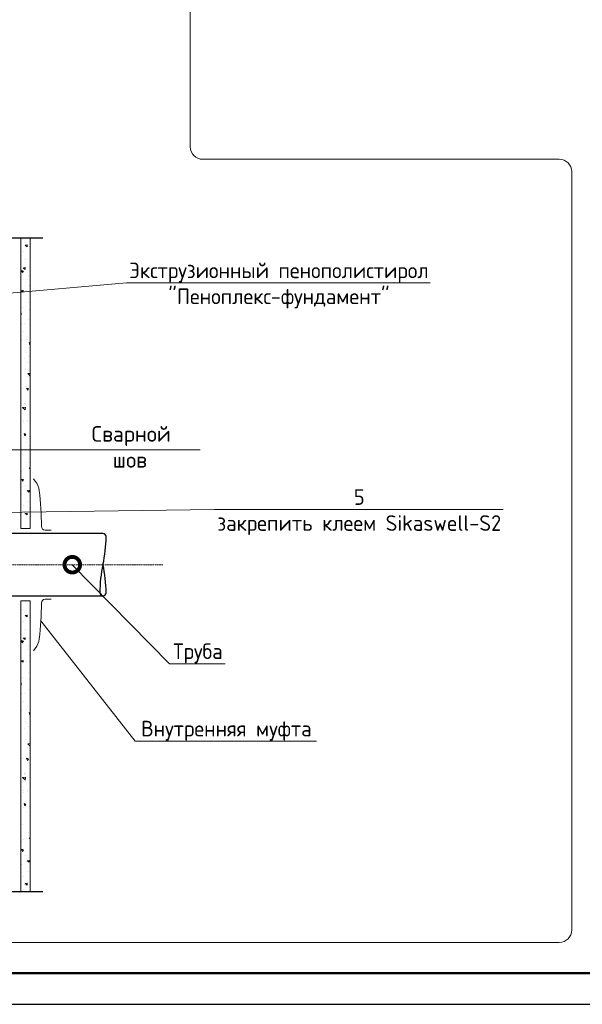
# Model space of a CAD drawing. Header units: millimetres. Extents: x 0 to 21000, y 0 to 14850.
# Tile 11 of 56: x 6900 to 11414, y 0 to 7898. Entities that reach past the tile are written whole.
import ezdxf

# ---------------------------------------------------------------- set-up
doc = ezdxf.new("R2010")
doc.units = ezdxf.units.MM
doc.linetypes.add('ACAD_ISO10W100', pattern=[18, 12, -3, 0, -3])
for name, color, linetype, lineweight in [('Standard', 7, 'Continuous', 25), ('TN-БЕТОН', 251, 'Continuous', 30), ('Надписи', 7, 'Continuous', 25), ('Общий01', 7, 'Continuous', 13)]:
    doc.layers.add(name, color=color, linetype=linetype, lineweight=lineweight)
doc.layers.add('TN-АННОТАЦИИ', color=7, linetype='Continuous', lineweight=20, true_color=0x000000)
doc.styles.add('GOST-2.304_Type-B', font='GOST_Common.ttf')
doc.styles.add('TN-Текст', font='isocpeur.ttf')

msp = doc.modelspace()

# ---------------------------------------------------------------- linework, layer by layer
at = {"color": 7, "linetype": 'Continuous'}
for p, q in [((5465, 6148.6), (7085.2, 6148.6)), ((5465, 904.2), (7085.2, 904.2))]:
    msp.add_line(p, q, dxfattribs=at)
at = {"color": 7, "lineweight": 15}
for p, q in [((7010.2, 4216.3), (7024.7, 4197.8)), ((7103.5, 3803.5), (7152.2, 3802.8)), ((7103.5, 3249.3), (7152.2, 3250)), ((7010.2, 2836.4), (7024.7, 2854.9))]:
    msp.add_line(p, q, dxfattribs=at)
at = {"color": 7, "lineweight": 30, "ltscale": 3}
for p, q in [((7568.3, 3776.4), (2073.2, 3776.4)), ((2073.2, 3276.4), (7568.3, 3276.4))]:
    msp.add_line(p, q, dxfattribs=at)
at = {"color": 7, "linetype": 'ACAD_ISO10W100', "lineweight": 9}
msp.add_line((8049.6, 3526.4), (1876.6, 3526.4), dxfattribs=at)
at = {"color": 7, "linetype": 'ByBlock', "const_width": 125}
msp.add_lwpolyline([(7322.3, 3510.8, 1), (7322.3, 3542, 1)], format="xyb", close=True, dxfattribs=at)
at = {"color": 7, "lineweight": 15}
for centre, radius, start, end in [((6902.3, 4101.8), 155.6, 7.03519, 38.08558), ((4670, 3826.4), 2404.7, 0.17224, 7.03519), ((7105, 3833.7), 30.2, 180.17224, 267.08209), ((7105, 3219.1), 30.2, 92.91791, 179.82776), ((4670, 3226.4), 2404.7, 352.96481, 359.82776), ((6902.3, 2950.9), 155.6, 321.91442, 352.96481)]:
    msp.add_arc(centre, radius, start, end, dxfattribs=at)
at = {"color": 7, "linetype": 'Continuous'}
for centre, radius, start, end in [((7568.3, 3751.4), 25, 0, 90), ((6568.3, 3751.4), 1025, 347.31962, 0), ((8568.3, 3301.4), 1025, 167.31962, 180), ((6568.3, 3301.4), 1025, 0, 12.68038), ((6568.3, 3301.4), 1025, 0, 12.68038), ((7568.3, 3301.4), 25, 180, 0), ((7568.3, 3301.4), 25, 270, 0)]:
    msp.add_arc(centre, radius, start, end, dxfattribs=at)
at = {"layer": 'Standard', "color": 7, "linetype": 'Continuous', "lineweight": 50, "transparency": 33554687}
msp.add_line((20750, 250), (1000, 250), dxfattribs=at)
at = {"layer": 'Standard', "color": 7, "linetype": 'Continuous', "lineweight": 25, "transparency": 33554687}
msp.add_line((0, 0), (21000, 0), dxfattribs=at)
at = {"layer": 'TN-АННОТАЦИИ', "color": 7}
for p, q in [((5153.1, 4448.9), (7163.3, 4448.9)), ((7163.3, 4448.9), (7204.2, 4448.9)), ((7204.2, 4448.9), (8347.9, 4448.9))]:
    msp.add_line(p, q, dxfattribs=at)
at = {"layer": 'TN-БЕТОН', "color": 7, "lineweight": 20}
for p, q in [((6910.2, 6148.6), (6910.2, 3816.4)), ((6985.2, 3816.4), (6985.2, 6148.6)), ((6910.2, 3816.4), (6985.2, 3816.4)), ((6985.2, 3236.4), (6910.2, 3236.4)), ((6910.2, 3236.4), (6910.2, 904.2)), ((6985.2, 904.2), (6985.2, 3236.4))]:
    msp.add_line(p, q, dxfattribs=at)
at = {"layer": 'TN-БЕТОН', "color": 7, "linetype": 'Continuous', "lineweight": 9}
for p, q in [((6921.6, 6134.5), (6921.6, 6134.5)), ((6934.8, 6109.2), (6934.8, 6109.2)), ((6959.8, 6077), (6945.2, 6089.2)), ((6961.2, 6091.5), (6945.3, 6088.6)), ((6959.8, 6077), (6961.1, 6092.2)), ((6934.3, 6038.3), (6934.3, 6038.3)), ((6942.7, 5974.7), (6942.7, 5974.7)), ((6952.6, 5978.8), (6952.6, 5978.8)), ((6921, 5869.6), (6914.1, 5887.4)), ((6929.5, 5882.2), (6914.1, 5887.4)), ((6921, 5869.6), (6929.5, 5882.2)), ((6928, 5870.3), (6928, 5870.3)), ((6943.8, 5894.8), (6929.2, 5907.1)), ((6945.3, 5909.3), (6929.4, 5906.4)), ((6943.8, 5894.8), (6945.2, 5910)), ((6971.7, 5846.9), (6971.7, 5846.9)), ((6985.1, 5903.4), (6985.1, 5903.4)), ((6963.8, 5814.3), (6963.8, 5814.3)), ((6979.4, 5767.8), (6979.4, 5767.8)), ((6927.9, 5712.6), (6913.3, 5724.9)), ((6929.3, 5727.1), (6913.4, 5724.2)), ((6927.9, 5712.6), (6929.2, 5727.8)), ((6953.4, 5722.2), (6953.4, 5722.2)), ((6976.4, 5718.1), (6976.4, 5718.1)), ((6973.7, 5632.2), (6973.7, 5632.2)), ((6984.8, 5654.5), (6984.8, 5654.5)), ((6913.4, 5544.9), (6910.2, 5544.4)), ((6912, 5530.4), (6910.2, 5531.9)), ((6912, 5530.4), (6913.3, 5545.6)), ((6921.3, 5591.3), (6921.3, 5591.3)), ((6978.8, 5574), (6978.8, 5574)), ((6918.4, 5464.8), (6918.4, 5464.8)), ((6940.3, 5459.4), (6940.3, 5459.4)), ((6968, 5496.6), (6968, 5496.6)), ((6926.8, 5401.2), (6926.8, 5401.2)), ((6915.4, 5328.9), (6915.4, 5328.9)), ((6956.6, 5331.1), (6956.6, 5331.1)), ((6962.2, 5361), (6962.2, 5361)), ((6982.5, 5291.1), (6975.7, 5308.9)), ((6985.2, 5305.7), (6975.7, 5308.9)), ((6982.5, 5291.1), (6985.2, 5295.1)), ((6947.9, 5240.8), (6947.9, 5240.8)), ((6956.5, 5225.5), (6956.5, 5225.5)), ((6940.8, 5180.8), (6940.8, 5180.8)), ((6960.6, 5144.6), (6960.6, 5144.6)), ((6974.5, 5200.6), (6974.5, 5200.6)), ((6950.8, 5089.9), (6950.8, 5089.9)), ((6985.2, 5061.4), (6965.6, 5059.1)), ((6985.2, 5040.4), (6965.6, 5059.2)), ((6968.9, 5081), (6968.9, 5081)), ((6966.2, 5032.6), (6966.2, 5032.6)), ((6910.4, 4971.8), (6910.4, 4971.8)), ((6925.2, 4943.5), (6925.2, 4943.5)), ((6945, 4954.3), (6945, 4954.3)), ((6962.2, 4926.1), (6955.4, 4943.9)), ((6970.7, 4938.7), (6955.4, 4943.9)), ((6962.2, 4926.1), (6970.7, 4938.8)), ((6910.9, 4827.6), (6910.9, 4827.6)), ((6935.9, 4823.6), (6935.9, 4823.6)), ((6939.3, 4818.7), (6939.3, 4818.7)), ((6944.2, 4768.4), (6923.5, 4788.2)), ((6947.7, 4790.8), (6923.6, 4788)), ((6943.1, 4813.1), (6943.1, 4813.1)), ((6943.9, 4768.3), (6947.4, 4790.9)), ((6932, 4667.2), (6932, 4667.2)), ((6933.6, 4683.1), (6933.6, 4683.1)), ((6961.3, 4675.5), (6961.3, 4675.5)), ((6962.1, 4681.2), (6962.1, 4681.2)), ((6927.9, 4547.5), (6927.9, 4547.5)), ((6941.9, 4561.1), (6935, 4578.9)), ((6950.4, 4573.7), (6935, 4578.9)), ((6941.9, 4561.1), (6950.4, 4573.7)), ((6944.7, 4571), (6944.7, 4571)), ((6953.1, 4507.4), (6953.1, 4507.4)), ((6978.4, 4552.9), (6978.4, 4552.9)), ((6911.7, 4425.5), (6911.7, 4425.5)), ((6922.1, 4411.9), (6922.1, 4411.9)), ((6974.2, 4347), (6974.2, 4347)), ((6916.4, 4276.3), (6916.4, 4276.3)), ((6930.8, 4293.6), (6930.8, 4293.6)), ((6985.2, 4295.6), (6976.8, 4302.6)), ((6985.2, 4303.5), (6977, 4302)), ((6921.5, 4196.1), (6914.7, 4213.8)), ((6930, 4208.7), (6914.7, 4213.8)), ((6921.5, 4196.1), (6930, 4208.7)), ((6910.7, 4140.7), (6910.7, 4140.7)), ((6947, 4165.3), (6947, 4165.3)), ((6975.5, 4108.2), (6960.9, 4120.5)), ((6977, 4122.7), (6961, 4119.8)), ((6975.5, 4108.2), (6976.8, 4123.4)), ((6911.5, 4093.5), (6911.5, 4093.5)), ((6916.2, 4093.6), (6916.2, 4093.6)), ((6964.9, 4034.9), (6964.9, 4034.9)), ((6928.8, 3997.4), (6928.8, 3997.4)), ((6936.9, 3945.4), (6936.9, 3945.4)), ((6937.2, 3933.8), (6937.2, 3933.8)), ((6959.6, 3926), (6945, 3938.3)), ((6961, 3940.5), (6945.1, 3937.6)), ((6959.6, 3926), (6960.9, 3941.2)), ((6984, 3903), (6984, 3903)), ((6921.6, 3165.5), (6921.6, 3165.5)), ((6934.8, 3140.2), (6934.8, 3140.2)), ((6959.8, 3108), (6945.2, 3120.2)), ((6961.2, 3122.5), (6945.3, 3119.6)), ((6959.8, 3108), (6961.1, 3123.2)), ((6934.3, 3069.3), (6934.3, 3069.3)), ((6942.7, 3005.7), (6942.7, 3005.7)), ((6952.6, 3009.8), (6952.6, 3009.8)), ((6943.8, 2925.8), (6929.2, 2938.1)), ((6945.3, 2940.3), (6929.4, 2937.4)), ((6943.8, 2925.8), (6945.2, 2941)), ((6985.1, 2934.4), (6985.1, 2934.4)), ((6921, 2900.6), (6914.1, 2918.4)), ((6929.5, 2913.2), (6914.1, 2918.4)), ((6921, 2900.6), (6929.5, 2913.2)), ((6928, 2901.3), (6928, 2901.3)), ((6963.8, 2845.3), (6963.8, 2845.3)), ((6971.7, 2877.9), (6971.7, 2877.9)), ((6979.4, 2798.8), (6979.4, 2798.8)), ((6927.9, 2743.6), (6913.3, 2755.9)), ((6929.3, 2758.1), (6913.4, 2755.2)), ((6927.9, 2743.6), (6929.2, 2758.8)), ((6953.4, 2753.2), (6953.4, 2753.2)), ((6976.4, 2749.1), (6976.4, 2749.1)), ((6984.8, 2685.5), (6984.8, 2685.5)), ((6921.3, 2622.3), (6921.3, 2622.3)), ((6973.7, 2663.2), (6973.7, 2663.2)), ((6913.4, 2575.9), (6910.2, 2575.4)), ((6912, 2561.4), (6910.2, 2562.9)), ((6912, 2561.4), (6913.3, 2576.6)), ((6968, 2527.6), (6968, 2527.6)), ((6978.8, 2605), (6978.8, 2605)), ((6918.4, 2495.8), (6918.4, 2495.8)), ((6940.3, 2490.4), (6940.3, 2490.4)), ((6926.8, 2432.2), (6926.8, 2432.2)), ((6962.2, 2392), (6962.2, 2392)), ((6915.4, 2359.9), (6915.4, 2359.9)), ((6956.6, 2362.1), (6956.6, 2362.1)), ((6982.5, 2322.1), (6975.7, 2339.9)), ((6985.2, 2336.7), (6975.7, 2339.9)), ((6982.5, 2322.1), (6985.2, 2326.1)), ((6940.8, 2211.8), (6940.8, 2211.8)), ((6947.9, 2271.8), (6947.9, 2271.8)), ((6956.5, 2256.5), (6956.5, 2256.5)), ((6974.5, 2231.6), (6974.5, 2231.6)), ((6960.6, 2175.6), (6960.6, 2175.6)), ((6950.8, 2120.9), (6950.8, 2120.9)), ((6985.2, 2092.4), (6965.6, 2090.1)), ((6985.2, 2071.4), (6965.6, 2090.2)), ((6966.2, 2063.6), (6966.2, 2063.6)), ((6968.9, 2112), (6968.9, 2112)), ((6910.4, 2002.8), (6910.4, 2002.8)), ((6945, 1985.3), (6945, 1985.3)), ((6962.2, 1957.1), (6955.4, 1974.9)), ((6970.7, 1969.7), (6955.4, 1974.9)), ((6925.2, 1974.5), (6925.2, 1974.5)), ((6962.2, 1957.1), (6970.7, 1969.8)), ((6910.9, 1858.6), (6910.9, 1858.6)), ((6944.2, 1799.4), (6923.5, 1819.2)), ((6947.7, 1821.8), (6923.6, 1819)), ((6935.9, 1854.6), (6935.9, 1854.6)), ((6939.3, 1849.7), (6939.3, 1849.7)), ((6943.1, 1844.1), (6943.1, 1844.1)), ((6943.9, 1799.3), (6947.4, 1821.9)), ((6932, 1698.2), (6932, 1698.2)), ((6933.6, 1714.1), (6933.6, 1714.1)), ((6961.3, 1706.5), (6961.3, 1706.5)), ((6962.1, 1712.2), (6962.1, 1712.2)), ((6941.9, 1592.1), (6935, 1609.9)), ((6950.4, 1604.7), (6935, 1609.9)), ((6941.9, 1592.1), (6950.4, 1604.7)), ((6944.7, 1602), (6944.7, 1602)), ((6978.4, 1583.9), (6978.4, 1583.9)), ((6927.9, 1578.5), (6927.9, 1578.5)), ((6953.1, 1538.4), (6953.1, 1538.4)), ((6911.7, 1456.6), (6911.7, 1456.6)), ((6922.1, 1442.9), (6922.1, 1442.9)), ((6974.2, 1378), (6974.2, 1378)), ((6916.4, 1307.3), (6916.4, 1307.3)), ((6930.8, 1324.6), (6930.8, 1324.6)), ((6985.2, 1326.6), (6976.8, 1333.6)), ((6985.2, 1334.5), (6977, 1333)), ((6921.5, 1227.1), (6914.7, 1244.8)), ((6930, 1239.7), (6914.7, 1244.8)), ((6921.5, 1227.1), (6930, 1239.7)), ((6947, 1196.3), (6947, 1196.3)), ((6910.7, 1171.7), (6910.7, 1171.7)), ((6911.5, 1124.5), (6911.5, 1124.5)), ((6916.2, 1124.6), (6916.2, 1124.6)), ((6975.5, 1139.2), (6960.9, 1151.5)), ((6977, 1153.7), (6961, 1150.8)), ((6975.5, 1139.2), (6976.8, 1154.4)), ((6928.8, 1028.4), (6928.8, 1028.4)), ((6964.9, 1065.9), (6964.9, 1065.9)), ((6936.9, 976.4), (6936.9, 976.4)), ((6937.2, 964.8), (6937.2, 964.8)), ((6959.6, 957), (6945, 969.3)), ((6961, 971.5), (6945.1, 968.6)), ((6959.6, 957), (6960.9, 972.2)), ((6984, 934), (6984, 934))]:
    msp.add_line(p, q, dxfattribs=at)
at = {"layer": 'Надписи', "color": 7, "lineweight": 15, "ltscale": 0.3}
for p, q in [((4865.2, 5534.9), (7756.8, 5787.3)), ((4865.2, 5534.9), (7756.8, 5787.3)), ((4865.2, 5534.9), (7756.8, 5787.3)), ((7756.8, 5787.3), (7756.8, 5787.3)), ((7758, 5787.4), (10194.4, 5787.4)), ((6077.7, 3936.4), (8461.4, 3968.9)), ((6077.7, 3936.4), (8461.4, 3968.9)), ((6077.7, 3936.4), (8461.4, 3968.9)), ((6077.7, 3936.4), (8461.4, 3968.9)), ((8461.4, 3968.9), (10778, 3968.9)), ((8461.4, 3968.9), (8461.4, 3968.9)), ((7322.3, 3526.4), (8100.8, 2732.2)), ((7322.3, 3526.4), (8100.8, 2732.2)), ((7322.3, 3526.4), (8100.8, 2732.2)), ((7070, 3075.2), (7826.5, 2111.4)), ((7070, 3075.2), (7826.5, 2111.4)), ((7070, 3075.2), (7826.5, 2111.4)), ((8100.8, 2732.2), (8100.9, 2732.2)), ((8101.1, 2732.3), (8549, 2732.3)), ((7826.5, 2111.4), (7826.6, 2111.4)), ((7827.3, 2111.6), (9281.5, 2111.6))]:
    msp.add_line(p, q, dxfattribs=at)
at = {"layer": 'Общий01', "color": 1, "linetype": 'Continuous', "lineweight": 18, "transparency": 33554687}
for p, q in [((8268.5, 6878.9), (8268.5, 9876.6)), ((11228.8, 6778.9), (8368.5, 6778.9)), ((11328.8, 6678.9), (11328.8, 596.9)), ((11228.8, 496.9), (1235.8, 496.9))]:
    msp.add_line(p, q, dxfattribs=at)
for centre, start, end in [((8368.5, 6878.9), 180, 270), ((11228.8, 6678.9), 0, 90), ((11228.8, 596.9), 270, 0)]:
    msp.add_arc(centre, 100, start, end, dxfattribs=at)

# ---------------------------------------------------------------- texts
at = {"layer": 'TN-АННОТАЦИИ', "color": 7, "style": 'TN-Текст'}
for s, p in [('Сварной', (7477.2, 4513.1)), ('шов', (7646, 4304.8))]:
    msp.add_text(s, height=125, dxfattribs=at).set_placement(p)
at = {"layer": 'Надписи', "color": 7, "ltscale": 0.3, "char_height": 125, "attachment_point": 2, "style": 'GOST-2.304_Type-B'}
for s, insert in [('Экструзионный пенополистирол\\P"Пеноплекс-фундамент"', (8980, 5949.9)), ('5\\Pзакрепить клеем Sikaswell-S2', (9624.7, 4131.5)), ('Труба', (8329.8, 2894.8)), ('Внутренняя муфта', (8558.7, 2274.1))]:
    msp.add_mtext(s, dxfattribs=dict(at, insert=insert))

doc.saveas('drawing.dxf')
